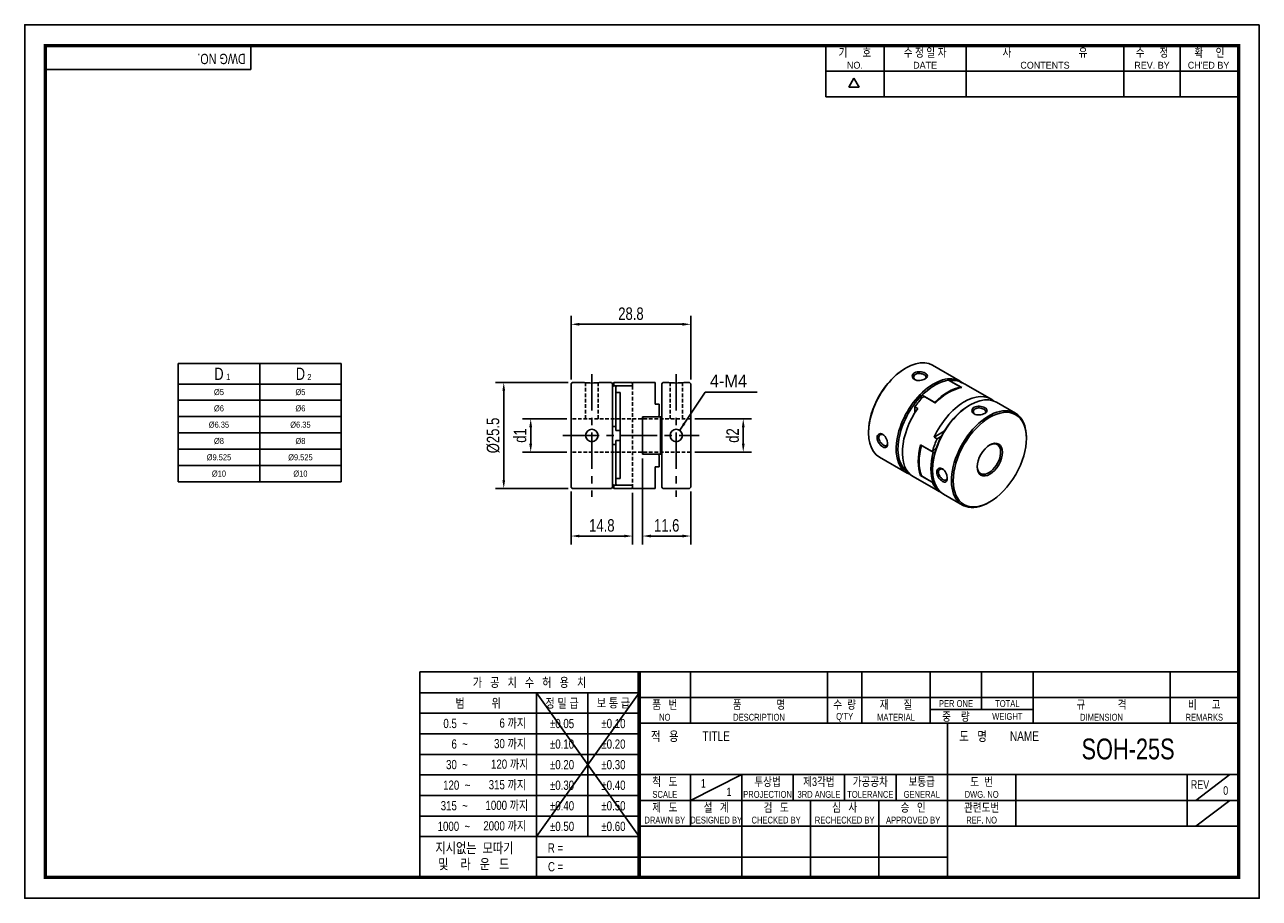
# Model space of a CAD drawing. Header units: millimetres. Extents: x 0 to 297, y 0 to 210.
import ezdxf
from ezdxf.enums import TextEntityAlignment as Align

# ---------------------------------------------------------------- set-up
doc = ezdxf.new("R2010")
doc.units = ezdxf.units.MM
doc.header["$LTSCALE"] = 7
for name, pattern in [('CENTER', [2, 1.25, -0.25, 0.25, -0.25]), ('CENTER2', [1.125, 0.75, -0.125, 0.125, -0.125]), ('DASHED', [0.75, 0.5, -0.25]), ('HIDDEN', [0.375, 0.25, -0.125]), ('HIDDEN2', [0.1875, 0.125, -0.0625]), ('PHANTOM2', [1.25, 0.625, -0.125, 0.125, -0.125, 0.125, -0.125])]:
    doc.linetypes.add(name, pattern=pattern)
doc.layers.get('0').update_dxf_attribs({"linetype": 'CONTINUOUS'})
doc.layers.get('Defpoints').update_dxf_attribs({"linetype": 'CONTINUOUS'})
for name, color, linetype in [('BM', 2, 'CONTINUOUS'), ('C', 1, 'CENTER2'), ('CT', 1, 'CENTER'), ('D', 7, 'CONTINUOUS'), ('DIM', 7, 'CONTINUOUS'), ('H', 3, 'HIDDEN'), ('HD', 4, 'DASHED'), ('P', 4, 'PHANTOM2')]:
    doc.layers.add(name, color=color, linetype=linetype)
doc.styles.get("Standard").update_dxf_attribs({"font": 'Gulim.ttf', "width": 0.8, "height": 3})
doc.dimstyles.new('LIM', dxfattribs={"dimtxt": 2, "dimasz": 2, "dimexe": 2, "dimexo": 1, "dimgap": 1, "dimtad": 1, "dimdec": 3, "dimzin": 9, "dimdsep": 46, "dimtxsty": 'Standard', "dimcen": 3, "dimclrd": 1, "dimclre": 1, "dimadec": 0, "dimazin": 0, "dimtfac": 1, "dimtdec": 3, "dimtmove": 0, "dimatfit": 3, "dimfxl": 0, "dimtolj": 1, "dimtzin": 0, "dimarcsym": 0})

# ---------------------------------------------------------------- blocks, each defined once
blk = doc.blocks.new('*D46')
at = {"layer": 'Defpoints', "color": 0}
for p in [(160.24, 137.98), (131.44, 123.7), (160.24, 123.7)]:
    blk.add_point(p, dxfattribs=at)
at = {"layer": 'DIM', "color": 1, "lineweight": -2}
for p, q in [((131.44, 124.7), (131.44, 139.98)), ((160.24, 124.7), (160.24, 139.98)), ((133.44, 137.98), (158.24, 137.98))]:
    blk.add_line(p, q, dxfattribs=at)
at = {"layer": 'DIM', "color": 1}
for points in [[(133.44, 138.32), (133.44, 137.65), (131.44, 137.98)], [(158.24, 138.32), (158.24, 137.65), (160.24, 137.98)]]:
    blk.add_solid(points, dxfattribs=at)
at = {"layer": 'DIM', "color": 0, "insert": (145.84, 140.52), "char_height": 3, "attachment_point": 5}
blk.add_mtext('\\A1;28.8', dxfattribs=at)
blk = doc.blocks.new('*D47')
at = {"layer": 'Defpoints', "color": 0}
for p in [(131.44, 98.8), (146.24, 98.5), (131.44, 87.08)]:
    blk.add_point(p, dxfattribs=at)
at = {"layer": 'DIM', "color": 1, "lineweight": -2}
for p, q in [((131.44, 97.8), (131.44, 85.08)), ((146.24, 97.5), (146.24, 85.08)), ((144.24, 87.08), (133.44, 87.08))]:
    blk.add_line(p, q, dxfattribs=at)
at = {"layer": 'DIM', "color": 1}
for points in [[(133.44, 87.42), (133.44, 86.75), (131.44, 87.08)], [(144.24, 87.42), (144.24, 86.75), (146.24, 87.08)]]:
    blk.add_solid(points, dxfattribs=at)
at = {"layer": 'DIM', "color": 0, "insert": (138.84, 89.62), "char_height": 3, "attachment_point": 5}
blk.add_mtext('\\A1;14.8', dxfattribs=at)
blk = doc.blocks.new('*D48')
at = {"layer": 'Defpoints', "color": 0}
for p in [(131.74, 124), (115.24, 98.5), (131.74, 98.5)]:
    blk.add_point(p, dxfattribs=at)
at = {"layer": 'DIM', "color": 1, "lineweight": -2}
for p, q in [((130.74, 124), (113.24, 124)), ((115.24, 122), (115.24, 100.5)), ((130.74, 98.5), (113.24, 98.5))]:
    blk.add_line(p, q, dxfattribs=at)
at = {"layer": 'DIM', "color": 1}
for points in [[(114.91, 122), (115.58, 122), (115.24, 124)], [(114.91, 100.5), (115.58, 100.5), (115.24, 98.5)]]:
    blk.add_solid(points, dxfattribs=at)
at = {"layer": 'DIM', "color": 0, "insert": (112.71, 111.25), "char_height": 3, "attachment_point": 5, "rotation": 90}
blk.add_mtext('\\A1;%%c25.5', dxfattribs=at)
blk = doc.blocks.new('*D43')
at = {"layer": 'Defpoints', "color": 0}
for p in [(121.72, 115.25), (131.44, 115.25), (131.44, 107.25)]:
    blk.add_point(p, dxfattribs=at)
at = {"layer": 'DIM', "color": 1, "lineweight": -2}
for p, q in [((130.44, 115.25), (119.72, 115.25)), ((121.72, 109.25), (121.72, 113.25)), ((130.44, 107.25), (119.72, 107.25))]:
    blk.add_line(p, q, dxfattribs=at)
at = {"layer": 'DIM', "color": 1}
for points in [[(121.39, 113.25), (122.06, 113.25), (121.72, 115.25)], [(121.39, 109.25), (122.06, 109.25), (121.72, 107.25)]]:
    blk.add_solid(points, dxfattribs=at)
at = {"layer": 'DIM', "color": 0, "insert": (119.18, 111.25), "char_height": 3, "attachment_point": 5, "rotation": 90}
blk.add_mtext('\\A1;d1', dxfattribs=at)
blk = doc.blocks.new('*D44')
at = {"layer": 'Defpoints', "color": 0}
for p in [(148.64, 106.75), (160.24, 98.8), (160.24, 87.08)]:
    blk.add_point(p, dxfattribs=at)
at = {"layer": 'DIM', "color": 1, "lineweight": -2}
for p, q in [((148.64, 105.75), (148.64, 85.08)), ((160.24, 97.8), (160.24, 85.08)), ((150.64, 87.08), (158.24, 87.08))]:
    blk.add_line(p, q, dxfattribs=at)
at = {"layer": 'DIM', "color": 1}
for points in [[(150.64, 87.42), (150.64, 86.75), (148.64, 87.08)], [(158.24, 87.42), (158.24, 86.75), (160.24, 87.08)]]:
    blk.add_solid(points, dxfattribs=at)
at = {"layer": 'DIM', "color": 0, "insert": (154.44, 89.62), "char_height": 3, "attachment_point": 5}
blk.add_mtext('\\A1;11.6', dxfattribs=at)
blk = doc.blocks.new('*D45')
at = {"layer": 'Defpoints', "color": 0}
for p in [(160.24, 115.25), (172.86, 115.25), (160.24, 107.25)]:
    blk.add_point(p, dxfattribs=at)
at = {"layer": 'DIM', "color": 1, "lineweight": -2}
for p, q in [((161.24, 115.25), (174.86, 115.25)), ((172.86, 109.25), (172.86, 113.25)), ((161.24, 107.25), (174.86, 107.25))]:
    blk.add_line(p, q, dxfattribs=at)
at = {"layer": 'DIM', "color": 1}
for points in [[(172.53, 113.25), (173.19, 113.25), (172.86, 115.25)], [(172.53, 109.25), (173.19, 109.25), (172.86, 107.25)]]:
    blk.add_solid(points, dxfattribs=at)
at = {"layer": 'DIM', "color": 0, "insert": (170.32, 111.25), "char_height": 3, "attachment_point": 5, "rotation": 90}
blk.add_mtext('\\A1;d2', dxfattribs=at)

msp = doc.modelspace()

# ---------------------------------------------------------------- linework, layer by layer
for p, q in [((54.437, 199.2323), (54.437, 205)), ((192.7139, 192.6407), (192.7139, 205)), ((206.7211, 192.6407), (206.7211, 205)), ((226.4959, 192.6407), (226.4959, 205)), ((264.3976, 192.6407), (264.3976, 205)), ((277.9928, 192.6407), (277.9928, 205)), ((54.437, 199.2323), (5, 199.2323)), ((192.7139, 198.8204), (291.588, 198.8204)), ((198.2565, 194.9765), (199.4924, 197.1172)), ((200.7283, 194.9765), (199.4924, 197.1172)), ((200.7283, 194.9765), (198.2565, 194.9765)), ((192.7139, 192.6407), (291.588, 192.6407)), ((36.9301, 128.5274), (76.1301, 128.5274)), ((36.9301, 128.5274), (36.9301, 100.1074)), ((76.1301, 128.5274), (76.1301, 100.1074)), ((36.9301, 100.1074), (76.1301, 100.1074)), ((95.0758, 54.437), (95.0758, 5)), ((147.8086, 54.437), (95.0758, 54.437)), ((292, 54.437), (147.8086, 54.437)), ((147.8086, 54.437), (147.8086, 5)), ((160.1679, 54.437), (160.1679, 42.0778)), ((193.1259, 54.437), (193.1259, 42.0778)), ((201.3654, 54.437), (201.3654, 42.0778)), ((217.8444, 54.437), (217.8444, 42.0778)), ((230.2037, 54.437), (230.2037, 45.3736)), ((242.563, 54.437), (242.563, 42.0778)), ((275.521, 54.437), (275.521, 42.0778)), ((147.8086, 49.4295), (95.0758, 49.4295)), ((147.8086, 49.4295), (123.0901, 14.8235)), ((123.0901, 49.4295), (147.8086, 14.8235)), ((123.0901, 49.4295), (123.0901, 5)), ((135.4493, 49.4295), (135.4493, 14.8235)), ((147.8086, 48.2574), (292, 48.2574)), ((217.8444, 45.3736), (242.563, 45.3736)), ((147.8086, 44.4858), (95.0758, 44.4858)), ((147.8086, 42.0778), (292, 42.0778)), ((221.9642, 5), (221.9642, 42.0778)), ((147.8086, 39.5421), (95.0758, 39.5421)), ((147.8086, 34.5984), (95.0758, 34.5984)), ((147.8086, 29.7185), (292, 29.7185)), ((160.1679, 23.5389), (172.5271, 29.7185)), ((160.1679, 29.7185), (160.1679, 17.3593)), ((172.5271, 29.7185), (172.5271, 5)), ((184.8864, 29.7185), (184.8864, 23.5389)), ((197.2457, 29.7185), (197.2457, 23.5389)), ((209.6049, 29.7185), (209.6049, 23.5389)), ((238.4432, 29.7185), (238.4432, 17.3593)), ((279.6407, 29.7185), (279.6407, 17.3593)), ((281.7006, 23.5389), (289.9401, 29.7185)), ((147.8086, 29.6547), (95.0758, 29.6547)), ((147.8086, 24.711), (95.0758, 24.711)), ((147.8086, 23.5389), (221.9642, 23.5389)), ((189.0061, 23.5389), (189.0061, 5)), ((205.4852, 23.5389), (205.4852, 5)), ((221.9642, 23.5389), (292, 23.5389)), ((281.7006, 17.3593), (289.9401, 23.5389)), ((147.8086, 19.7673), (95.0758, 19.7673)), ((147.8086, 17.3593), (292, 17.3593)), ((147.8086, 14.8235), (95.0758, 14.8235)), ((147.8086, 9.8798), (123.0901, 9.8798)), ((147.8086, 9.8798), (221.9642, 9.8798))]:
    msp.add_line(p, q)
at = {"color": 4}
for p, q in [((56.5301, 128.5274), (56.5301, 100.1074)), ((36.9301, 123.6274), (76.1301, 123.6274))]:
    msp.add_line(p, q, dxfattribs=at)
at = {"color": 1}
for p, q in [((36.9301, 119.7074), (76.1301, 119.7074)), ((36.9301, 115.7874), (76.1301, 115.7874)), ((36.9301, 111.8674), (76.1301, 111.8674)), ((36.9301, 107.9474), (76.1301, 107.9474)), ((36.9301, 104.0274), (76.1301, 104.0274))]:
    msp.add_line(p, q, dxfattribs=at)
msp.add_lwpolyline([(297, 210), (0, 210), (0, 0), (297, 0)], close=True)
msp.add_lwpolyline([(292, 205, 0.8, 0.8, 0), (5, 205, 0.8, 0.8, 0), (5, 5, 0.8, 0.8, 0), (292, 5, 0.8, 0.8, 0)], format="xyseb", close=True)
at = {"const_width": 0.824}
msp.add_lwpolyline([(147.8086, 5), (147.8086, 54.437)], dxfattribs=at)
at = {"layer": 'BM', "linetype": 'Continuous'}
for p, q in [((225.0344, 124.2954), (218.3876, 128.1329)), ((212.0126, 127.5014), (211.8005, 127.379)), ((131.7361, 123.9983), (131.4361, 123.6983)), ((131.4361, 98.7983), (131.4361, 123.6983)), ((134.6361, 123.9983), (131.7361, 123.9983)), ((141.1361, 123.9983), (138.2359, 123.9983)), ((141.4361, 123.6983), (141.1361, 123.9983)), ((141.7361, 123.9983), (141.4361, 123.6983)), ((141.4361, 122.8566), (141.4361, 123.6983)), ((141.7361, 123.1778), (141.4361, 122.8566)), ((141.4361, 122.8566), (141.4361, 99.64)), ((145.9361, 123.9983), (141.7361, 123.9983)), ((141.7361, 123.1778), (141.7361, 123.9983)), ((145.9361, 123.1778), (141.7361, 123.1778)), ((142.2361, 121.5591), (142.2361, 123.0602)), ((146.2361, 123.1778), (142.5361, 123.1778)), ((151.6361, 123.9983), (146.2361, 123.9983)), ((146.2361, 123.1778), (146.2361, 123.9983)), ((151.6361, 123.9983), (151.6361, 118.7483)), ((153.5361, 123.9983), (153.2361, 123.6983)), ((153.2361, 123.6983), (153.2361, 115.7483)), ((154.9361, 123.9983), (153.5361, 123.9983)), ((159.9361, 123.9983), (158.5361, 123.9983)), ((160.2361, 123.6983), (159.9361, 123.9983)), ((160.2361, 123.6983), (160.2361, 98.7983)), ((219.0837, 123.4189), (218.8716, 123.2965)), ((225.2355, 122.8715), (222.2657, 124.5861)), ((222.8314, 124.4085), (222.8314, 124.2595)), ((225.4477, 122.749), (222.8314, 124.2595)), ((225.4477, 123.8768), (224.7406, 124.2851)), ((232.4591, 120.0088), (226.5194, 123.4381)), ((142.2361, 112.4771), (142.2361, 121.5591)), ((143.2361, 121.5591), (142.2361, 121.5591)), ((143.2361, 121.5591), (143.2361, 100.9375)), ((215.9017, 120.9119), (215.6896, 120.7721)), ((215.6896, 120.7721), (215.6896, 120.1091)), ((218.8716, 119.1972), (215.9017, 120.9119)), ((219.0837, 119.0748), (216.4674, 120.5853)), ((238.328, 116.6203), (233.8026, 119.2331)), ((151.6361, 118.7483), (152.6361, 118.7483)), ((152.3361, 115.7483), (152.6361, 116.0483)), ((152.6361, 116.0483), (152.6361, 118.7483)), ((214.8411, 117.7531), (214.134, 118.1614)), ((214.134, 116.6855), (214.134, 118.1614)), ((227.4276, 118.6016), (227.2154, 118.4791)), ((141.4361, 113.4277), (142.2361, 113.4277)), ((148.6361, 115.7483), (152.3361, 115.7483)), ((148.6361, 115.7483), (148.6361, 106.7483)), ((148.9361, 115.7483), (152.9361, 115.7483)), ((152.9361, 106.7483), (152.9361, 115.7483)), ((152.9361, 115.7483), (153.2361, 115.7483)), ((153.2361, 106.7483), (153.2361, 115.7483)), ((143.2361, 112.4771), (142.2361, 112.4771)), ((142.2361, 100.9375), (142.2361, 110.0195)), ((142.2361, 110.0195), (143.2361, 110.0195)), ((202.997, 112.1309), (202.997, 111.8859)), ((221.2074, 112.2751), (218.7932, 110.8813)), ((218.7932, 110.8813), (219.5003, 110.4731)), ((220.5299, 111.0675), (219.5003, 110.4731)), ((240.9687, 110.5387), (240.9687, 110.7837)), ((142.2361, 109.0688), (141.4361, 109.0688)), ((215.5273, 108.9957), (218.1436, 107.4852)), ((215.6516, 108.924), (215.6334, 108.9135)), ((215.7395, 108.8733), (218.5679, 107.2403)), ((218.1436, 107.4852), (218.4388, 107.6557)), ((218.4388, 107.6557), (219.2831, 108.1431)), ((218.5679, 107.2403), (219.0071, 107.2489)), ((148.6361, 106.7483), (152.3361, 106.7483)), ((148.9361, 106.7483), (152.9361, 106.7483)), ((152.6361, 106.4483), (152.3361, 106.7483)), ((152.6361, 103.7483), (152.6361, 106.4483)), ((153.2361, 106.7483), (152.9361, 106.7483)), ((153.2361, 106.7483), (153.2361, 98.7983)), ((205.6376, 106.0493), (212.2844, 102.2117)), ((151.6361, 98.4983), (151.6361, 103.7483)), ((151.6361, 103.7483), (152.6361, 103.7483)), ((213.7694, 101.3544), (219.7091, 97.9251)), ((215.5273, 101.6473), (215.6266, 101.7046)), ((215.5273, 101.6473), (218.1436, 100.1368)), ((215.7395, 101.5248), (218.5679, 99.8918)), ((218.412, 103.2311), (218.412, 102.9861)), ((131.4361, 98.7983), (131.7361, 98.4983)), ((131.7361, 98.4983), (141.1361, 98.4983)), ((141.1361, 98.4983), (141.4361, 98.7983)), ((141.4361, 99.64), (141.4361, 98.7983)), ((141.4361, 99.64), (141.7361, 99.3188)), ((141.4361, 98.7983), (141.7361, 98.4983)), ((145.9361, 99.3188), (141.7361, 99.3188)), ((141.7361, 99.3188), (141.7361, 98.4983)), ((141.7361, 98.4983), (145.9361, 98.4983)), ((143.2361, 100.9375), (142.2361, 100.9375)), ((142.2361, 99.4363), (142.2361, 100.9375)), ((146.2361, 99.3188), (142.5361, 99.3188)), ((146.2361, 99.3188), (146.2361, 98.4983)), ((146.2361, 98.4983), (151.6361, 98.4983)), ((153.2361, 98.7983), (153.5361, 98.4983)), ((153.5361, 98.4983), (159.9361, 98.4983)), ((159.9361, 98.4983), (160.2361, 98.7983)), ((218.5679, 99.8918), (218.4388, 99.8173)), ((218.909, 99.8985), (218.5679, 99.8918)), ((218.7932, 98.6339), (219.5003, 98.2256)), ((219.7139, 98.3489), (219.5003, 98.2256)), ((221.0526, 97.1495), (225.578, 94.5367)), ((231.953, 95.1682), (232.1652, 95.2906))]:
    msp.add_line(p, q, dxfattribs=at)
for centre in [(136.4361, 111.2483), (156.7361, 111.2483)]:
    msp.add_circle(centre, 1.5, dxfattribs=at)
for centre, radius, start, end in [((136.4361, 136.0201), 12.1558, 261.484466, 278.515528), ((147.0361, 111.2483), 12.75, 110.667316, 112.115233), ((145.9361, 123.6983), 0.3, 0, 90), ((156.7361, 136.0178), 12.1536, 261.482884, 278.517116), ((219.7799, 120.8401), 1.8772, 241.062589, 248.760758), ((148.9361, 115.4483), 0.3, 90, 180), ((148.9361, 107.0483), 0.3, 180, 270), ((226.8488, 105.3075), 11.7829, 162.211834, 198.167322), ((147.0361, 111.2483), 12.75, 247.884767, 249.332684), ((145.9361, 98.7983), 0.3, 270, 0)]:
    msp.add_arc(centre, radius, start, end, dxfattribs=at)
for centre, major_axis, start_param, end_param in [((212.0126, 117.0911), (-6.375, -11.0418), 3.14159265, 6.28318531), ((211.8005, 117.2136), (6.225, 10.782), 0.78539816, 2.35619449), ((218.6594, 113.2536), (6.375, 11.0418), 0, 3.25832221), ((218.8716, 113.1311), (6.225, 10.782), 0.78539816, 1.15521621), ((219.0837, 113.0086), (6.375, 11.0418), 0.42468544, 1.14611088), ((222.0536, 111.294), (6.375, 11.0418), 0.42468544, 1.14611088), ((222.2657, 111.1715), (6.375, 11.0418), 0.42468544, 1.14611088), ((218.8716, 113.1311), (6.225, 10.782), 0.22481213, 0.36778996), ((219.4373, 112.8045), (6.375, 11.0418), 0.15652324, 0.39941453), ((218.6594, 113.2536), (6.375, 11.0418), -0.11672955, 0), ((220.1444, 112.3962), (6.375, 11.0418), 0, 0.15652324), ((218.8716, 113.1311), (6.225, 10.782), 1.15521621, 3.12455311), ((219.4373, 112.8045), (6.375, 11.0418), 1.1713818, 1.41427309), ((222.8314, 110.8449), (-18.0312, 0), -1.21008361, -1.18481269), ((227.4276, 108.1913), (-6.375, -11.0418), 3.14159265, 6.28318531), ((226.0841, 108.967), (6.375, 11.0418), -0.10556876, 1.72731956), ((220.1444, 112.3962), (6.375, 11.0418), 1.41427309, 3.14159265), ((227.2154, 108.3138), (6.225, 10.782), 0.78539816, 1.98637645), ((231.953, 105.5785), (6.375, 11.0418), 0, 3.92699082), ((231.953, 105.5785), (6.375, 11.0418), -0.78539816, 0), ((226.7912, 108.5587), (6.375, 11.0418), 1.72731956, 1.97021085), ((223.9627, 110.1917), (6.375, 11.0418), 1.99548177, 2.71690721), ((224.1749, 110.0692), (6.375, 11.0418), 1.99548177, 2.71690721), ((227.0033, 108.4362), (6.375, 11.0418), 1.99548177, 2.71690721), ((227.2154, 108.3138), (6.225, 10.782), 1.98637645, 2.35619449), ((231.953, 105.5785), (2, 3.4641), 3.14159265, 7.0317533), ((231.953, 105.5785), (2, 3.4641), 2.39302466, 3.14159265), ((223.3971, 110.5183), (-9.0156, 15.6155), 1.93150904, 1.95677996), ((226.7912, 108.5587), (6.375, 11.0418), 2.74217813, 2.98506942), ((226.0841, 108.967), (6.375, 11.0418), 2.98506942, 3.24716141)]:
    msp.add_ellipse(centre, major_axis=major_axis, ratio=0.57735027, start_param=start_param, end_param=end_param, dxfattribs=at)
for major_axis in [(-6.225, -10.782), (2.15, 3.7239)]:
    msp.add_ellipse((232.1652, 105.456), major_axis=major_axis, ratio=0.57735027, dxfattribs=at)
for points, knots in [([(214.0632, 126.3175), (214.2349, 126.4165), (214.6361, 126.5679), (215.3554, 126.6049), (216.0733, 126.4926), (216.6699, 126.2381), (217.083, 125.9101), (217.2001, 125.5399), (217.0631, 125.1662), (216.6375, 124.8363), (216.0353, 124.5727), (215.3159, 124.4525), (214.598, 124.4761), (214.0014, 124.6979), (213.589, 125.0591), (213.4722, 125.5182), (213.6084, 125.9755), (213.8918, 126.2187), (214.0632, 126.3175)], [0, 0, 0, 0, 0.06316213, 0.12599108, 0.18826814, 0.25001462, 0.31162422, 0.37397581, 0.43687985, 0.50016317, 0.56320881, 0.6260424, 0.68837852, 0.75007579, 0.81171346, 0.87413374, 0.93692975, 1, 1, 1, 1]), ([(214.2754, 125.9501), (213.9985, 125.7903), (213.6739, 125.2851), (214.0131, 124.7551), (214.328, 124.5896), (214.356, 124.5761)], [0, 0, 0, 0, 0.124896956, 0.249916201, 0.261686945, 0.261686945, 0.261686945, 0.261686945]), ([(216.5054, 124.7942), (216.7158, 124.9408), (216.9758, 125.3124), (216.5114, 125.8826), (215.3363, 126.2443), (214.5525, 126.1101), (214.2754, 125.9501)], [0.51737503, 0.51737503, 0.51737503, 0.51737503, 0.625054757, 0.749971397, 0.874962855, 1, 1, 1, 1]), ([(230.9631, 116.5604), (230.7917, 116.4615), (230.3906, 116.2861), (229.6715, 116.1651), (228.9535, 116.188), (228.3569, 116.4099), (227.9438, 116.7707), (227.8263, 117.2299), (227.9627, 117.6874), (228.3879, 118.0531), (228.9903, 118.2806), (229.7098, 118.3174), (230.4281, 118.205), (231.0245, 117.9505), (231.4376, 117.6224), (231.5542, 117.2523), (231.4176, 116.8789), (231.1345, 116.6593), (230.9631, 116.5604)], [0, 0, 0, 0, 0.06309336, 0.12596915, 0.1882407, 0.249911, 0.3116263, 0.37399139, 0.43684381, 0.49999934, 0.56312713, 0.62603427, 0.68830371, 0.75006494, 0.81168944, 0.8740293, 0.93689911, 1, 1, 1, 1]), ([(230.8604, 116.5072), (231.0703, 116.6537), (231.3298, 117.025), (230.866, 117.595), (229.6909, 117.9569), (228.5148, 117.7556), (228.0279, 116.9968), (228.3683, 116.4668), (228.6835, 116.3014), (228.7116, 116.288)], [0.017485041, 0.017485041, 0.017485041, 0.017485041, 0.125011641, 0.249928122, 0.374925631, 0.499998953, 0.625043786, 0.750086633, 0.761865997, 0.761865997, 0.761865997, 0.761865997]), ([(205.0476, 110.702), (205.0477, 110.8999), (205.1171, 111.2667), (205.4446, 111.6138), (205.9005, 111.7422), (206.4192, 111.5653), (206.9099, 111.1597), (207.2894, 110.5493), (207.5446, 109.8656), (207.6176, 109.2123), (207.5445, 108.6792), (207.2895, 108.3742), (206.91, 108.291), (206.4196, 108.4844), (205.9007, 108.8736), (205.4447, 109.4396), (205.117, 110.081), (205.0476, 110.5041), (205.0476, 110.702)], [0, 0, 0, 0, 0.06309336, 0.12596915, 0.1882407, 0.249911, 0.3116263, 0.37399139, 0.43684381, 0.49999934, 0.56312713, 0.62603427, 0.68830371, 0.75006494, 0.81168944, 0.8740293, 0.93689911, 1, 1, 1, 1]), ([(206.7026, 111.3188), (206.6768, 111.3365), (206.3761, 111.5265), (205.7474, 111.5556), (205.4719, 111.022), (205.4719, 110.702)], [0.738231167, 0.738231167, 0.738231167, 0.738231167, 0.750086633, 0.87498603, 1, 1, 1, 1]), ([(205.4719, 110.702), (205.4719, 110.3821), (205.7474, 109.6365), (206.6479, 108.7995), (207.374, 108.6821), (207.5659, 109.0927), (207.5879, 109.3478)], [0, 0, 0, 0, 0.125011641, 0.249928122, 0.374925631, 0.482508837, 0.482508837, 0.482508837, 0.482508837]), ([(221.9475, 100.9449), (221.9474, 100.7469), (221.8986, 100.392), (221.6438, 100.0868), (221.2645, 100.0036), (220.7743, 100.1967), (220.2554, 100.5858), (219.7992, 101.1517), (219.4711, 101.794), (219.3672, 102.4296), (219.4713, 102.9807), (219.7996, 103.3268), (220.2559, 103.4542), (220.7747, 103.2773), (221.2653, 102.871), (221.6441, 102.2606), (221.8994, 101.5772), (221.9476, 101.1426), (221.9475, 100.9449)], [0, 0, 0, 0, 0.06316213, 0.12599108, 0.18826814, 0.25001462, 0.31162422, 0.37397581, 0.43687985, 0.50016317, 0.56320881, 0.6260424, 0.68837852, 0.75007579, 0.81171346, 0.87413374, 0.93692975, 1, 1, 1, 1]), ([(221.0574, 103.031), (221.0318, 103.0486), (220.7311, 103.2388), (220.1024, 103.2686), (219.6882, 102.4684), (220.1014, 101.3491), (221.0025, 100.5119), (221.7286, 100.3947), (221.9204, 100.8057), (221.9422, 101.0611)], [0.238163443, 0.238163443, 0.238163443, 0.238163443, 0.249916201, 0.374919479, 0.499832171, 0.625054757, 0.749971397, 0.874962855, 0.982610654, 0.982610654, 0.982610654, 0.982610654])]:
    msp.add_open_spline(points, degree=3, knots=knots, dxfattribs=at)
for points in [[(225.3222, 122.7235), (225.3161, 122.786), (225.2874, 122.8415), (225.2355, 122.8715)], [(215.6288, 108.9081), (215.629, 108.909), (215.6294, 108.9098), (215.6299, 108.9106)], [(215.6325, 108.9129), (215.6439, 108.9194), (215.6808, 108.9071), (215.7395, 108.8733)], [(215.6524, 101.6331), (215.671, 101.5863), (215.7005, 101.5473), (215.7395, 101.5248)]]:
    msp.add_open_spline(points, degree=3, dxfattribs=at)
at = {"layer": 'C'}
msp.add_line((147.8086, 49.4295), (147.8086, 49.3961), dxfattribs=at)
at = {"layer": 'CT', "color": 1}
for p, q in [((136.4361, 125.9983), (136.4361, 96.4983)), ((156.7361, 125.9983), (156.7361, 96.4983)), ((129.4361, 111.2483), (162.2361, 111.2483))]:
    msp.add_line(p, q, dxfattribs=at)
at = {"layer": 'H'}
msp.add_line((147.8086, 49.3128), (147.8086, 49.2711), dxfattribs=at)
at = {"layer": 'HD', "linetype": 'HIDDEN2'}
for p, q in [((134.9361, 115.2483), (134.9361, 123.9983)), ((137.9361, 115.2483), (137.9361, 123.9983)), ((146.2361, 123.1778), (146.2361, 99.3188)), ((155.2361, 115.2483), (155.2361, 123.9983)), ((158.2361, 115.2483), (158.2361, 123.9983)), ((160.2361, 115.2483), (131.4361, 115.2483)), ((160.2361, 107.2483), (131.4361, 107.2483))]:
    msp.add_line(p, q, dxfattribs=at)
at = {"layer": 'P'}
msp.add_line((147.8086, 49.221), (147.8086, 49.1627), dxfattribs=at)

# ---------------------------------------------------------------- texts
at = {"color": 0}
for s, insert, char_height, width, attachment_point in [('D', (46.7301, 126.0774), 2.94, 19.6, 5), ('D', (66.3301, 126.0774), 2.94, 19.6, 5), ('1', (48.4772, 126.0948), 1.47, 4.41, 1), ('2', (67.9865, 126.0385), 1.47, 2.352, 1), ('%%c5', (46.7301, 121.6674), 1.47, 19.6, 5), ('%%c5', (66.3301, 121.6674), 1.47, 19.6, 5), ('%%c6', (46.7301, 117.7474), 1.47, 19.6, 5), ('%%c6', (66.3301, 117.7474), 1.47, 19.6, 5), ('%%c6.35', (46.7301, 113.8274), 1.47, 19.6, 5), ('%%c6.35', (66.3301, 113.8274), 1.47, 19.6, 5), ('%%c8', (46.7301, 109.9074), 1.47, 19.6, 5), ('%%c8', (66.3301, 109.9074), 1.47, 19.6, 5), ('%%c9.525', (46.7301, 105.9874), 1.47, 19.6, 5), ('%%c9.525', (66.3301, 105.9874), 1.47, 19.6, 5), ('%%c10', (46.7301, 102.0674), 1.47, 19.6, 5), ('%%c10', (66.3301, 102.0674), 1.47, 19.6, 5)]:
    msp.add_mtext(s, dxfattribs=dict(at, insert=insert, char_height=char_height, width=width, attachment_point=attachment_point))
at = {"layer": 'D', "width": 0.8}
for s, height, p in [('확     인', 2.05988, (284.9964, 203.3521)), ('기      호', 2.05988, (199.7175, 203.3521)), ('수 정 일 자', 2.05988, (216.6085, 203.3521)), ('사                           유', 2.059877, (245.4468, 203.3521)), ('수      정', 2.05988, (271.1952, 203.3521)), ('가   공   치   수   허   용   치', 2.224667, (121.4422, 51.9333)), ('범          위', 2.224667, (109.0829, 46.9576)), ('정 밀 급', 2.22467, (129.2697, 46.9576)), ('보 통 급', 2.22467, (141.629, 46.9576)), ('품   번', 2.05988, (153.9882, 46.6095)), ('품              명', 2.059877, (176.6469, 46.6095)), ('수  량', 2.05988, (197.2457, 46.6095)), ('재      질', 2.05988, (209.6049, 46.6095)), ('PER ONE', 1.6479, (224.0241, 46.8155)), ('TOTAL', 1.6479, (236.3833, 46.8155)), ('규             격', 2.059877, (259.042, 46.6095)), ('비      고', 2.05988, (283.7605, 46.6095)), ('NO', 1.6479, (153.9882, 43.5197)), ('DESCRIPTION', 1.647902, (176.6469, 43.5197)), ("Q'TY", 1.6479, (197.2457, 43.5197)), ('MATERIAL', 1.6479, (209.6049, 43.5197)), ('중    량', 2.05988, (224.0241, 43.7257)), ('WEIGHT', 1.6479, (236.3833, 43.7257)), ('DIMENSION', 1.6479, (259.042, 43.5197)), ('REMARKS', 1.6479, (283.7605, 43.5197)), ('%%p0.05', 2.22467, (129.2697, 42.0139)), ('%%p0.10', 2.22467, (141.629, 42.0139)), ('%%p0.10', 2.22467, (129.2697, 37.0702)), ('%%p0.20', 2.22467, (141.629, 37.0702)), ('적   용', 2.30706, (153.9882, 38.988)), ('TITLE', 2.30706, (166.3475, 38.988)), ('도   명', 2.30706, (228.1438, 38.988)), ('NAME', 2.30706, (240.5031, 38.988)), ('SOH-25S', 5, (265.4275, 35.8982)), ('%%p0.20', 2.22467, (129.2697, 32.1265)), ('%%p0.30', 2.22467, (141.629, 32.1265)), ('%%p0.30', 2.22467, (129.2697, 27.1828)), ('%%p0.40', 2.22467, (141.629, 27.1828)), ('척   도', 2.05988, (153.9882, 28.0706)), ('1', 2.0599, (163.2577, 27.6586)), ('1', 2.0599, (169.4373, 25.5988)), ('투상법', 2.05988, (178.7068, 28.0706)), ('제3각법', 2.05988, (191.066, 28.0706)), ('가공공차', 2.05988, (203.4253, 28.0706)), ('보통급', 2.05988, (215.7845, 28.0706)), ('도  번', 2.05988, (230.2037, 28.0706)), ('REV', 2.05988, (282.7306, 27.3497)), ('0', 2.0599, (288.9102, 25.9078)), ('%%p0.40', 2.22467, (129.2697, 22.2391)), ('%%p0.50', 2.22467, (141.629, 22.2391)), ('SCALE', 1.6479, (153.9882, 24.9808)), ('PROJECTION', 1.6479, (178.7068, 24.9808)), ('3RD ANGLE', 1.6479, (191.066, 24.9808)), ('TOLERANCE', 1.6479, (203.4253, 24.9808)), ('GENERAL', 1.6479, (215.7845, 24.9808)), ('DWG. NO', 1.6479, (230.2037, 24.9808)), ('제   도', 2.05988, (153.9882, 21.891)), ('설   계', 2.05988, (166.3475, 21.891)), ('검   도', 2.05988, (180.7666, 21.891)), ('심   사', 2.05988, (197.2457, 21.891)), ('승   인', 2.05988, (213.7247, 21.891)), ('관련도번', 2.05988, (230.2037, 21.891)), ('%%p0.50', 2.22467, (129.2697, 17.2954)), ('%%p0.60', 2.22467, (141.629, 17.2954)), ('REF. NO', 1.6479, (230.2037, 18.8012))]:
    msp.add_text(s, height=height, dxfattribs=at).set_placement(p, align=Align.MIDDLE)
msp.add_text('DWG NO.', height=2.47185, rotation=180, dxfattribs=at).set_placement((53.1681, 203.0007))
at = {"layer": 'D'}
for s, p in [('NO.', (199.7175, 200.2623)), ('DATE', (216.6085, 200.2623)), ('CONTENTS', (245.4468, 200.2623)), ('REV. BY', (271.1952, 200.2623)), ("CH'ED BY", (284.7904, 200.2623))]:
    msp.add_text(s, height=1.6479, dxfattribs=at).set_placement(p, align=Align.MIDDLE)
at = {"layer": 'D', "width": 0.8}
for s, height, p in [('DRAWN BY', 1.6479, (153.9882, 17.9772)), ('DESIGNED BY', 1.647902, (166.3475, 17.9772)), ('CHECKED BY', 1.6479, (180.7666, 17.9772)), ('RECHECKED BY', 1.647902, (197.2457, 17.9772)), ('APPROVED BY', 1.647902, (213.7247, 17.9772))]:
    msp.add_text(s, height=height, dxfattribs=at).set_placement(p, align=Align.CENTER)
at = {"layer": 'D', "linetype": 'ByBlock', "width": 0.8}
for s, height, p in [('지시없는  모따기', 2.47185, (98.783, 10.8675)), ('및    라   운   드', 2.471852, (99.4623, 6.9968))]:
    msp.add_text(s, height=height, dxfattribs=at).set_placement(p)
at = {"layer": 'D', "width": 0.8}
for s, p in [('R = ', (125.8389, 10.9999)), ('C = ', (125.878, 6.4776))]:
    msp.add_text(s, height=2.22467, dxfattribs=at).set_placement(p)
at = {"layer": 'D', "char_height": 2.22467, "attachment_point": 6}
for s, insert, width in [('0.5  ~', (106.6111, 42.0139), 8.231062), ('6 까지', (120.6182, 42.0139), 9.803532), ('30 까지', (120.6182, 37.0702), 9.803491), ('6  ~', (106.6111, 37.0702), 8.231022), ('30  ~', (106.6111, 32.1265), 8.231022), ('120 까지', (121.1758, 32.1265), 12.652424), ('120  ~', (107.1976, 27.1828), 8.937991), ('315 까지', (120.6182, 27.1828), 12.097781), ('1000 까지', (121.1426, 22.2391), 13.382285), ('315  ~', (106.6111, 22.2391), 9.885083), ('1000  ~', (107.1704, 17.2954), 14.528725), ('2000 까지', (120.6182, 17.2954), 12.974319)]:
    msp.add_mtext(s, dxfattribs=dict(at, insert=insert, width=width))
at = {"layer": 'DIM'}
msp.add_text('4-M4', height=3, dxfattribs=at).set_placement((164.825, 122.8529))

# ---------------------------------------------------------------- dimensions: what is measured, and where the dimension line sits
for base, p1, p2, picture, middle in [((160.2361, 137.985), (131.4361, 123.6983), (160.2361, 123.6983), '*D46', (145.8361, 140.5229)), ((160.2361, 87.0823), (148.6361, 106.7483), (160.2361, 98.7983), '*D44', (154.4361, 89.6242)), ((131.4361, 87.0823), (146.2361, 98.4983), (131.4361, 98.7983), '*D47', (138.8361, 89.6242))]:
    dim = msp.add_linear_dim(base=base, p1=p1, p2=p2, dimstyle='LIM', dxfattribs=at)
    dim.commit()
    dim.dimension.update_dxf_attribs({"geometry": picture, "text_midpoint": middle})
for base, p1, p2, text, picture, middle in [((115.2437, 98.4983), (131.7361, 123.9983), (131.7361, 98.4983), '%%c<>', '*D48', (112.7057, 111.2483)), ((121.7231, 115.2483), (131.4361, 107.2483), (131.4361, 115.2483), 'd1', '*D43', (119.1792, 111.2483)), ((172.8595, 115.2483), (160.2361, 107.2483), (160.2361, 115.2483), 'd2', '*D45', (170.3176, 111.2483))]:
    dim = msp.add_linear_dim(base=base, p1=p1, p2=p2, angle=90, text=text, dimstyle='LIM', dxfattribs=at)
    dim.commit()
    dim.dimension.update_dxf_attribs({"geometry": picture, "text_midpoint": middle})

# ---------------------------------------------------------------- leaders
msp.add_leader([(157.5684, 112.4962), (163.6623, 121.6334), (176.2385, 121.6334)], dimstyle='LIM', override={"dimgap": 1, "dimtad": 0}, dxfattribs=at)

doc.saveas('drawing.dxf')
